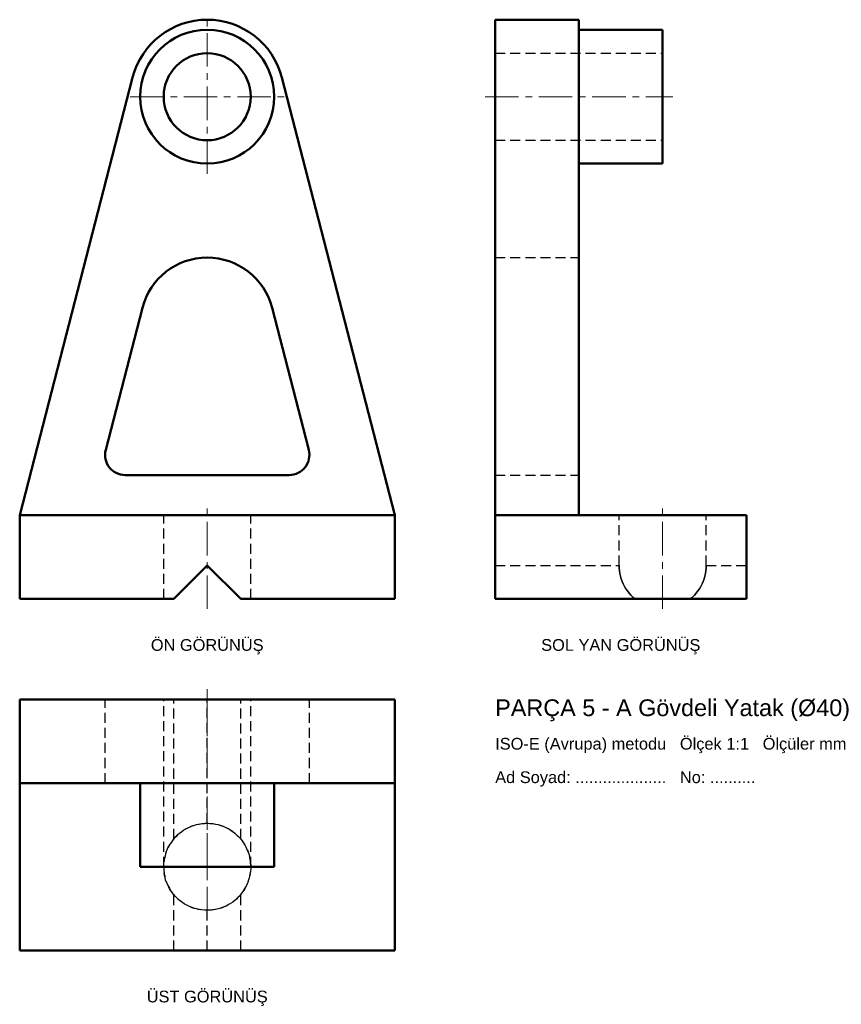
# Model space of a CAD drawing. Header units: millimetres. Extents: x 0 to 245, y -121 to 173.
import ezdxf
from ezdxf.enums import TextEntityAlignment as Align

# ---------------------------------------------------------------- set-up
doc = ezdxf.new("R2010")
doc.units = ezdxf.units.MM
doc.linetypes.add('EKSEN_ISO', pattern=[16, 10, -2, 2, -2])
doc.linetypes.add('GIZLI_ISO', pattern=[4.5, 3, -1.5])
for name, color, linetype, lineweight in [('EKSEN', 1, 'EKSEN_ISO', 18), ('GIZLI', 2, 'GIZLI_ISO', 25), ('GORUNEN', 7, 'Continuous', 50), ('YAZI', 3, 'Continuous', 25)]:
    doc.layers.add(name, color=color, linetype=linetype, lineweight=lineweight)
doc.styles.add('TR', font='arial.ttf')

msp = doc.modelspace()

# ---------------------------------------------------------------- linework, layer by layer
at = {"layer": 'EKSEN'}
for p, q in [((56, 127), (56, 173)), ((33, 150), (79, 150)), ((139, 150), (195, 150)), ((56, -3), (56, 28)), ((192, -3), (192, 28)), ((56, -27), (56, -83)), ((56, -96), (56, -64)), ((40, -80), (72, -80))]:
    msp.add_line(p, q, dxfattribs=at)
at = {"layer": 'GIZLI'}
for p, q in [((142, 163), (192, 163)), ((142, 137), (192, 137)), ((142, 101.94), (167, 101.94)), ((142, 37), (167, 37)), ((43, 0), (43, 25)), ((69, 0), (69, 25)), ((179, 10), (179, 25)), ((205, 10), (205, 25)), ((142, 10), (179, 10)), ((205, 10), (217, 10)), ((25.49, -55), (25.49, -30)), ((33.73, -30), (78.27, -30)), ((43, -80), (43, -30)), ((46, -71.69), (46, -30)), ((56, -67), (56, -30)), ((66, -71.69), (66, -30)), ((69, -80), (69, -30)), ((86.51, -55), (86.51, -30)), ((33.73, -55), (78.27, -55)), ((46, -105), (46, -88.31)), ((66, -105), (66, -88.31)), ((56, -105), (56, -93))]:
    msp.add_line(p, q, dxfattribs=at)
for points in [[(142, 155.75), (142, 157.81), (142, 159.81), (142, 161.73), (142, 163.53), (142, 165.22), (142, 166.78), (142, 168.18), (142, 169.43), (142, 170.5), (142, 171.39), (142, 172.09), (142, 172.59), (142, 172.9), (142, 173)], [(167, 155.75), (167, 157.81), (167, 159.81), (167, 161.73), (167, 163.53), (167, 165.22), (167, 166.78), (167, 168.18), (167, 169.43), (167, 170.5), (167, 171.39), (167, 172.09), (167, 172.59), (167, 172.9), (167, 173)], [(167, 170), (167, 169.5), (167, 168.02), (167, 165.64), (167, 162.47), (167, 158.68), (167, 154.45), (167, 150), (167, 145.55), (167, 141.32), (167, 137.53), (167, 134.36), (167, 131.98), (167, 130.5), (167, 130)], [(167, 130), (167, 130.5), (167, 131.98), (167, 134.36), (167, 137.53), (167, 141.32), (167, 145.55), (167, 150), (167, 154.45), (167, 158.68), (167, 162.47), (167, 165.64), (167, 168.02), (167, 169.5), (167, 170)], [(192, 130), (192, 130.5), (192, 131.98), (192, 134.36), (192, 137.53), (192, 141.32), (192, 145.55), (192, 150), (192, 154.45), (192, 158.68), (192, 162.47), (192, 165.64), (192, 168.02), (192, 169.5), (192, 170)], [(142, 163), (142, 162.67), (142, 161.71), (142, 160.16), (142, 158.11), (142, 155.64), (142, 152.89), (142, 150), (142, 147.11), (142, 144.36), (142, 141.89), (142, 139.84), (142, 138.29), (142, 137.33), (142, 137)], [(142, 137), (142, 137.33), (142, 138.29), (142, 139.84), (142, 141.89), (142, 144.36), (142, 147.11), (142, 150), (142, 152.89), (142, 155.64), (142, 158.11), (142, 160.16), (142, 161.71), (142, 162.67), (142, 163)], [(192, 163), (192, 162.67), (192, 161.71), (192, 160.16), (192, 158.11), (192, 155.64), (192, 152.89), (192, 150), (192, 147.11), (192, 144.36), (192, 141.89), (192, 139.84), (192, 138.29), (192, 137.33), (192, 137)], [(192, 137), (192, 137.33), (192, 138.29), (192, 139.84), (192, 141.89), (192, 144.36), (192, 147.11), (192, 150), (192, 152.89), (192, 155.64), (192, 158.11), (192, 160.16), (192, 161.71), (192, 162.67), (192, 163)], [(142, 86.94), (142, 88.74), (142, 90.48), (142, 92.14), (142, 93.71), (142, 95.18), (142, 96.53), (142, 97.75), (142, 98.84), (142, 99.77), (142, 100.54), (142, 101.15), (142, 101.59), (142, 101.86), (142, 101.94)], [(142, 101.94), (142, 101.86), (142, 101.59), (142, 101.15), (142, 100.54), (142, 99.77), (142, 98.84), (142, 97.75), (142, 96.53), (142, 95.18), (142, 93.71), (142, 92.14), (142, 90.48), (142, 88.74), (142, 86.94)], [(167, 86.94), (167, 88.74), (167, 90.48), (167, 92.14), (167, 93.71), (167, 95.18), (167, 96.53), (167, 97.75), (167, 98.84), (167, 99.77), (167, 100.54), (167, 101.15), (167, 101.59), (167, 101.86), (167, 101.94)], [(167, 101.94), (167, 101.86), (167, 101.59), (167, 101.15), (167, 100.54), (167, 99.77), (167, 98.84), (167, 97.75), (167, 96.53), (167, 95.18), (167, 93.71), (167, 92.14), (167, 90.48), (167, 88.74), (167, 86.94)], [(142, 37), (142, 37.05), (142, 37.2), (142, 37.45), (142, 37.8), (142, 38.23), (142, 38.74), (142, 39.33), (142, 39.97), (142, 40.67), (142, 41.41), (142, 42.17), (142, 42.95), (142, 43.73), (142, 44.5)], [(142, 44.5), (142, 43.73), (142, 42.95), (142, 42.17), (142, 41.41), (142, 40.67), (142, 39.97), (142, 39.33), (142, 38.74), (142, 38.23), (142, 37.8), (142, 37.45), (142, 37.2), (142, 37.05), (142, 37)], [(167, 37), (167, 37.05), (167, 37.2), (167, 37.45), (167, 37.8), (167, 38.23), (167, 38.74), (167, 39.33), (167, 39.97), (167, 40.67), (167, 41.41), (167, 42.17), (167, 42.95), (167, 43.73), (167, 44.5)], [(167, 44.5), (167, 43.73), (167, 42.95), (167, 42.17), (167, 41.41), (167, 40.67), (167, 39.97), (167, 39.33), (167, 38.74), (167, 38.23), (167, 37.8), (167, 37.45), (167, 37.2), (167, 37.05), (167, 37)], [(69, 25), (68.67, 25), (67.71, 25), (66.16, 25), (64.11, 25), (61.64, 25), (58.89, 25), (56, 25), (53.11, 25), (50.36, 25), (47.89, 25), (45.84, 25), (44.29, 25), (43.33, 25), (43, 25)], [(43, 25), (43.08, 25), (43.33, 25), (43.73, 25), (44.29, 25), (44.99, 25), (45.84, 25), (46.81, 25), (47.89, 25), (49.08, 25), (50.36, 25), (51.71, 25), (53.11, 25), (54.54, 25), (56, 25)], [(56, 25), (57.46, 25), (58.89, 25), (60.29, 25), (61.64, 25), (62.92, 25), (64.11, 25), (65.19, 25), (66.16, 25), (67.01, 25), (67.71, 25), (68.27, 25), (68.67, 25), (68.92, 25), (69, 25)], [(205, 25), (204.67, 25), (203.71, 25), (202.16, 25), (200.11, 25), (197.64, 25), (194.89, 25), (192, 25), (189.11, 25), (186.36, 25), (183.89, 25), (181.84, 25), (180.29, 25), (179.33, 25), (179, 25)], [(179, 25), (179.33, 25), (180.29, 25), (181.84, 25), (183.89, 25), (186.36, 25), (189.11, 25), (192, 25), (194.89, 25), (197.64, 25), (200.11, 25), (202.16, 25), (203.71, 25), (204.67, 25), (205, 25)], [(56, 10), (55.19, 9.19), (54.37, 8.37), (53.57, 7.57), (52.77, 6.77), (51.99, 5.99), (51.22, 5.22), (50.48, 4.48), (49.75, 3.75), (49.05, 3.05), (48.37, 2.37), (47.73, 1.73), (47.12, 1.12), (46.54, 0.54), (46, 0)], [(46, 0), (46.54, 0.54), (47.12, 1.12), (47.73, 1.73), (48.37, 2.37), (49.05, 3.05), (49.75, 3.75), (50.48, 4.48), (51.22, 5.22), (51.99, 5.99), (52.77, 6.77), (53.57, 7.57), (54.37, 8.37), (55.19, 9.19), (56, 10)], [(56, 10), (56.81, 9.19), (57.63, 8.37), (58.43, 7.57), (59.23, 6.77), (60.01, 5.99), (60.78, 5.22), (61.52, 4.48), (62.25, 3.75), (62.95, 3.05), (63.63, 2.37), (64.27, 1.73), (64.88, 1.12), (65.46, 0.54), (66, 0)], [(66, 0), (65.46, 0.54), (64.88, 1.12), (64.27, 1.73), (63.63, 2.37), (62.95, 3.05), (62.25, 3.75), (61.52, 4.48), (60.78, 5.22), (60.01, 5.99), (59.23, 6.77), (58.43, 7.57), (57.63, 8.37), (56.81, 9.19), (56, 10)], [(183.69, 0), (183.08, 0.54), (182.51, 1.12), (181.97, 1.73), (181.47, 2.37), (181.01, 3.05), (180.6, 3.75), (180.23, 4.48), (179.91, 5.22), (179.63, 5.99), (179.41, 6.77), (179.23, 7.57), (179.1, 8.37), (179.03, 9.19), (179, 10)], [(179, 10), (179.03, 9.19), (179.1, 8.37), (179.23, 7.57), (179.41, 6.77), (179.63, 5.99), (179.91, 5.22), (180.23, 4.48), (180.6, 3.75), (181.01, 3.05), (181.47, 2.37), (181.97, 1.73), (182.51, 1.12), (183.08, 0.54), (183.69, 0)], [(205, 10), (204.97, 9.19), (204.9, 8.37), (204.77, 7.57), (204.59, 6.77), (204.37, 5.99), (204.09, 5.22), (203.77, 4.48), (203.4, 3.75), (202.99, 3.05), (202.53, 2.37), (202.03, 1.73), (201.49, 1.12), (200.92, 0.54), (200.31, 0)], [(200.31, 0), (200.92, 0.54), (201.49, 1.12), (202.03, 1.73), (202.53, 2.37), (202.99, 3.05), (203.4, 3.75), (203.77, 4.48), (204.09, 5.22), (204.37, 5.99), (204.59, 6.77), (204.77, 7.57), (204.9, 8.37), (204.97, 9.19), (205, 10)], [(46, 0), (45.6, 0), (45.23, 0), (44.88, 0), (44.56, 0), (44.27, 0), (44.01, 0), (43.77, 0), (43.57, 0), (43.4, 0), (43.25, 0), (43.14, 0), (43.06, 0), (43.02, 0), (43, 0)], [(43, 0), (43.02, 0), (43.06, 0), (43.14, 0), (43.25, 0), (43.4, 0), (43.57, 0), (43.77, 0), (44.01, 0), (44.27, 0), (44.56, 0), (44.88, 0), (45.23, 0), (45.6, 0), (46, 0)], [(66, 0), (66.4, 0), (66.77, 0), (67.12, 0), (67.44, 0), (67.73, 0), (67.99, 0), (68.23, 0), (68.43, 0), (68.6, 0), (68.75, 0), (68.86, 0), (68.94, 0), (68.98, 0), (69, 0)], [(69, 0), (68.98, 0), (68.94, 0), (68.86, 0), (68.75, 0), (68.6, 0), (68.43, 0), (68.23, 0), (67.99, 0), (67.73, 0), (67.44, 0), (67.12, 0), (66.77, 0), (66.4, 0), (66, 0)], [(183.69, 0), (184.72, 0), (185.82, 0), (186.98, 0), (188.19, 0), (189.44, 0), (190.71, 0), (192, 0), (193.29, 0), (194.56, 0), (195.81, 0), (197.02, 0), (198.18, 0), (199.28, 0), (200.31, 0)], [(200.31, 0), (199.28, 0), (198.18, 0), (197.02, 0), (195.81, 0), (194.56, 0), (193.29, 0), (192, 0), (190.71, 0), (189.44, 0), (188.19, 0), (186.98, 0), (185.82, 0), (184.72, 0), (183.69, 0)], [(31.49, -30), (30.82, -30), (30.16, -30), (29.51, -30), (28.89, -30), (28.3, -30), (27.75, -30), (27.25, -30), (26.8, -30), (26.41, -30), (26.09, -30), (25.83, -30), (25.65, -30), (25.53, -30), (25.49, -30)], [(25.49, -30), (25.5, -30), (25.5, -30), (25.5, -30), (25.51, -30), (25.52, -30), (25.53, -30), (25.54, -30), (25.56, -30), (25.57, -30), (25.59, -30), (25.61, -30), (25.63, -30), (25.66, -30), (25.69, -30)], [(36.63, -30), (37.91, -30), (39.83, -30), (42.32, -30), (45.29, -30), (48.64, -30), (52.26, -30), (56, -30), (59.74, -30), (63.36, -30), (66.71, -30), (69.68, -30), (72.17, -30), (74.09, -30), (75.37, -30)], [(69, -30), (68.67, -30), (67.71, -30), (66.16, -30), (64.11, -30), (61.64, -30), (58.89, -30), (56, -30), (53.11, -30), (50.36, -30), (47.89, -30), (45.84, -30), (44.29, -30), (43.33, -30), (43, -30)], [(43, -30), (43.08, -30), (43.33, -30), (43.73, -30), (44.29, -30), (44.99, -30), (45.84, -30), (46.81, -30), (47.89, -30), (49.08, -30), (50.36, -30), (51.71, -30), (53.11, -30), (54.54, -30), (56, -30)], [(56, -30), (57.46, -30), (58.89, -30), (60.29, -30), (61.64, -30), (62.92, -30), (64.11, -30), (65.19, -30), (66.16, -30), (67.01, -30), (67.71, -30), (68.27, -30), (68.67, -30), (68.92, -30), (69, -30)], [(86.51, -30), (86.47, -30), (86.35, -30), (86.17, -30), (85.91, -30), (85.59, -30), (85.2, -30), (84.75, -30), (84.25, -30), (83.7, -30), (83.11, -30), (82.49, -30), (81.84, -30), (81.18, -30), (80.51, -30)], [(86.31, -30), (86.34, -30), (86.37, -30), (86.39, -30), (86.41, -30), (86.43, -30), (86.44, -30), (86.46, -30), (86.47, -30), (86.48, -30), (86.49, -30), (86.5, -30), (86.5, -30), (86.5, -30), (86.51, -30)], [(31.49, -55), (30.82, -55), (30.16, -55), (29.51, -55), (28.89, -55), (28.3, -55), (27.75, -55), (27.25, -55), (26.8, -55), (26.41, -55), (26.09, -55), (25.83, -55), (25.65, -55), (25.53, -55), (25.49, -55)], [(25.49, -55), (25.5, -55), (25.5, -55), (25.5, -55), (25.51, -55), (25.52, -55), (25.53, -55), (25.54, -55), (25.56, -55), (25.57, -55), (25.59, -55), (25.61, -55), (25.63, -55), (25.66, -55), (25.69, -55)], [(56, -55), (53.76, -55), (51.55, -55), (49.39, -55), (47.32, -55), (45.36, -55), (43.53, -55), (41.86, -55), (40.36, -55), (39.07, -55), (37.98, -55), (37.12, -55), (36.5, -55), (36.13, -55), (36, -55)], [(36, -55), (36.5, -55), (37.98, -55), (40.36, -55), (43.53, -55), (47.32, -55), (51.55, -55), (56, -55), (60.45, -55), (64.68, -55), (68.47, -55), (71.64, -55), (74.02, -55), (75.5, -55), (76, -55)], [(36.63, -55), (37.91, -55), (39.83, -55), (42.32, -55), (45.29, -55), (48.64, -55), (52.26, -55), (56, -55), (59.74, -55), (63.36, -55), (66.71, -55), (69.68, -55), (72.17, -55), (74.09, -55), (75.37, -55)], [(76, -55), (75.87, -55), (75.5, -55), (74.88, -55), (74.02, -55), (72.93, -55), (71.64, -55), (70.14, -55), (68.47, -55), (66.64, -55), (64.68, -55), (62.61, -55), (60.45, -55), (58.24, -55), (56, -55)], [(86.51, -55), (86.47, -55), (86.35, -55), (86.17, -55), (85.91, -55), (85.59, -55), (85.2, -55), (84.75, -55), (84.25, -55), (83.7, -55), (83.11, -55), (82.49, -55), (81.84, -55), (81.18, -55), (80.51, -55)], [(86.31, -55), (86.34, -55), (86.37, -55), (86.39, -55), (86.41, -55), (86.43, -55), (86.44, -55), (86.46, -55), (86.47, -55), (86.48, -55), (86.49, -55), (86.5, -55), (86.5, -55), (86.5, -55), (86.51, -55)], [(46, -71.69), (46.54, -71.08), (47.12, -70.51), (47.73, -69.97), (48.37, -69.47), (49.05, -69.01), (49.75, -68.6), (50.48, -68.23), (51.22, -67.91), (51.99, -67.63), (52.77, -67.41), (53.57, -67.23), (54.37, -67.1), (55.19, -67.03), (56, -67)], [(56, -67), (56.81, -67.03), (57.63, -67.1), (58.43, -67.23), (59.23, -67.41), (60.01, -67.63), (60.78, -67.91), (61.52, -68.23), (62.25, -68.6), (62.95, -69.01), (63.63, -69.47), (64.27, -69.97), (64.88, -70.51), (65.46, -71.08), (66, -71.69)], [(36, -80), (36.5, -80), (37.98, -80), (40.36, -80), (43.53, -80), (47.32, -80), (51.55, -80), (56, -80), (60.45, -80), (64.68, -80), (68.47, -80), (71.64, -80), (74.02, -80), (75.5, -80), (76, -80)], [(56, -80), (54.54, -80), (53.11, -80), (51.71, -80), (50.36, -80), (49.08, -80), (47.89, -80), (46.81, -80), (45.84, -80), (44.99, -80), (44.29, -80), (43.73, -80), (43.33, -80), (43.08, -80), (43, -80)], [(43, -80), (43.33, -80), (44.29, -80), (45.84, -80), (47.89, -80), (50.36, -80), (53.11, -80), (56, -80), (58.89, -80), (61.64, -80), (64.11, -80), (66.16, -80), (67.71, -80), (68.67, -80), (69, -80)], [(69, -80), (68.92, -80), (68.67, -80), (68.27, -80), (67.71, -80), (67.01, -80), (66.16, -80), (65.19, -80), (64.11, -80), (62.92, -80), (61.64, -80), (60.29, -80), (58.89, -80), (57.46, -80), (56, -80)], [(56, -93), (55.19, -92.97), (54.37, -92.9), (53.57, -92.77), (52.77, -92.59), (51.99, -92.37), (51.22, -92.09), (50.48, -91.77), (49.75, -91.4), (49.05, -90.99), (48.37, -90.53), (47.73, -90.03), (47.12, -89.49), (46.54, -88.92), (46, -88.31)], [(66, -88.31), (65.46, -88.92), (64.88, -89.49), (64.27, -90.03), (63.63, -90.53), (62.95, -90.99), (62.25, -91.4), (61.52, -91.77), (60.78, -92.09), (60.01, -92.37), (59.23, -92.59), (58.43, -92.77), (57.63, -92.9), (56.81, -92.97), (56, -93)]]:
    msp.add_lwpolyline(points, dxfattribs=at)
for centre, radius in [((56, 150), 20), ((56, 150), 13), ((56, -80), 13)]:
    msp.add_circle(centre, radius, dxfattribs=at)
for centre, radius, start, end in [((56, 150), 23, 14.4655, 165.5345), ((56, 81.94), 20, 14.4655, 165.5345), ((31.49, 43), 6, 165.5345, 270), ((80.51, 43), 6, 270, 14.4655), ((56, -80), 13, 140.2849, 219.7151), ((56, -80), 13, 320.2849, 39.7151)]:
    msp.add_arc(centre, radius, start, end, dxfattribs=at)
at = {"layer": 'GORUNEN'}
for p, q in [((142, 173), (167, 173)), ((167, 170), (192, 170)), ((0, 25), (33.73, 155.75)), ((78.27, 155.75), (112, 25)), ((142, 0), (142, 155.75)), ((167, 25), (167, 155.75)), ((167, 130), (192, 130)), ((25.69, 44.5), (36.63, 86.94)), ((75.37, 86.94), (86.31, 44.5)), ((31.49, 37), (80.51, 37)), ((0, 25), (112, 25)), ((0, 0), (0, 25)), ((112, 0), (112, 25)), ((142, 25), (217, 25)), ((217, 0), (217, 25)), ((46, 0), (56, 10)), ((56, 10), (66, 0)), ((0, 0), (46, 0)), ((66, 0), (112, 0)), ((142, 0), (217, 0)), ((0, -30), (33.73, -30)), ((0, -105), (0, -30)), ((78.27, -30), (112, -30)), ((112, -105), (112, -30)), ((0, -55), (33.73, -55)), ((36, -80), (36, -55)), ((76, -80), (76, -55)), ((78.27, -55), (112, -55)), ((0, -105), (112, -105))]:
    msp.add_line(p, q, dxfattribs=at)
for points in [[(142, 173), (142, 172.9), (142, 172.59), (142, 172.09), (142, 171.39), (142, 170.5), (142, 169.43), (142, 168.18), (142, 166.78), (142, 165.22), (142, 163.53), (142, 161.73), (142, 159.81), (142, 157.81), (142, 155.75)], [(167, 173), (167, 172.9), (167, 172.59), (167, 172.09), (167, 171.39), (167, 170.5), (167, 169.43), (167, 168.18), (167, 166.78), (167, 165.22), (167, 163.53), (167, 161.73), (167, 159.81), (167, 157.81), (167, 155.75)], [(192, 170), (192, 169.5), (192, 168.02), (192, 165.64), (192, 162.47), (192, 158.68), (192, 154.45), (192, 150), (192, 145.55), (192, 141.32), (192, 137.53), (192, 134.36), (192, 131.98), (192, 130.5), (192, 130)], [(78.27, -30), (76.8, -30), (74.6, -30), (71.73, -30), (68.31, -30), (64.46, -30), (60.31, -30), (56, -30), (51.69, -30), (47.54, -30), (43.69, -30), (40.27, -30), (37.4, -30), (35.2, -30), (33.73, -30)], [(78.27, -55), (76.8, -55), (74.6, -55), (71.73, -55), (68.31, -55), (64.46, -55), (60.31, -55), (56, -55), (51.69, -55), (47.54, -55), (43.69, -55), (40.27, -55), (37.4, -55), (35.2, -55), (33.73, -55)], [(56, -80), (53.76, -80), (51.55, -80), (49.39, -80), (47.32, -80), (45.36, -80), (43.53, -80), (41.86, -80), (40.36, -80), (39.07, -80), (37.98, -80), (37.12, -80), (36.5, -80), (36.13, -80), (36, -80)], [(76, -80), (75.87, -80), (75.5, -80), (74.88, -80), (74.02, -80), (72.93, -80), (71.64, -80), (70.14, -80), (68.47, -80), (66.64, -80), (64.68, -80), (62.61, -80), (60.45, -80), (58.24, -80), (56, -80)]]:
    msp.add_lwpolyline(points, dxfattribs=at)
for radius in [20, 13]:
    msp.add_circle((56, 150), radius, dxfattribs=at)
for centre, radius, start, end in [((56, 150), 23, 14.4655, 165.5345), ((56, 81.94), 20, 14.4655, 165.5345), ((31.49, 43), 6, 165.5345, 270), ((80.51, 43), 6, 270, 14.4655)]:
    msp.add_arc(centre, radius, start, end, dxfattribs=at)

# ---------------------------------------------------------------- texts
at = {"layer": 'YAZI', "style": 'TR'}
for s, p in [('ÖN GÖRÜNÜŞ', (56, -12)), ('SOL YAN GÖRÜNÜŞ', (179.5, -12)), ('ÜST GÖRÜNÜŞ', (56, -117))]:
    msp.add_text(s, height=3.5, dxfattribs=at).set_placement(p, align=Align.TOP_CENTER)
for s, height, p in [('PARÇA 5 - A Gövdeli Yatak (Ø40)', 5, (142, -35)), ('ISO-E (Avrupa) metodu   Ölçek 1:1   Ölçüler mm', 3.5, (142, -45)), ('Ad Soyad: ....................   No: ..........', 3.5, (142, -55))]:
    msp.add_text(s, height=height, dxfattribs=at).set_placement(p)

doc.saveas('drawing.dxf')
